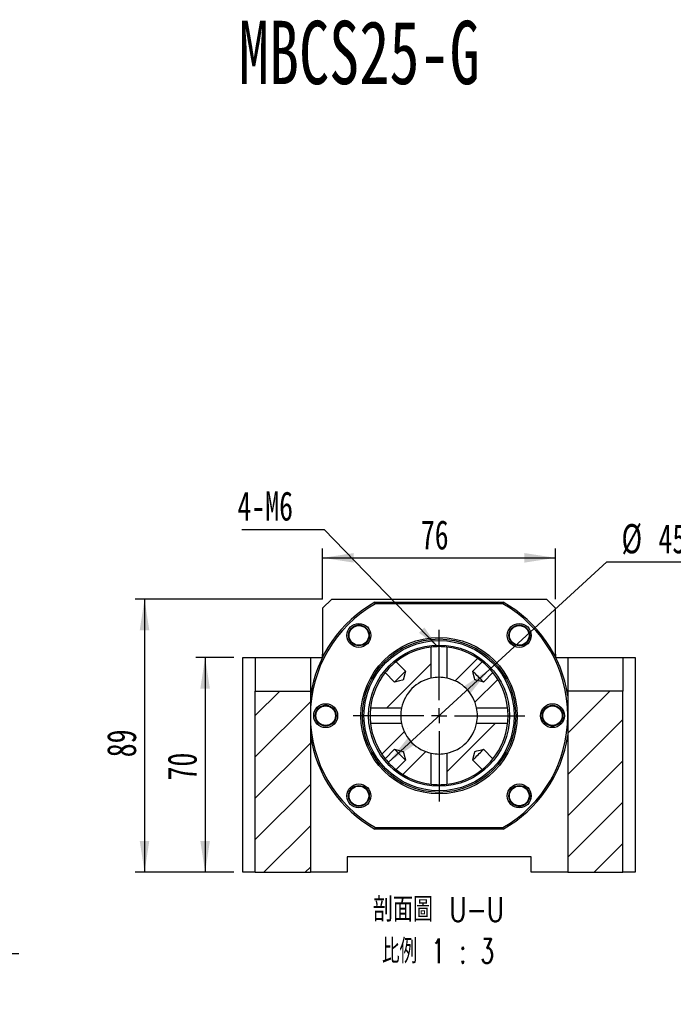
# Model space of a CAD drawing. Header units: millimetres. Extents: x 23 to 279, y 9 to 201.
# Tile 3 of 5: x 104 to 175, y 94 to 201. Entities that reach past the tile are written whole.
import ezdxf

# ---------------------------------------------------------------- set-up
doc = ezdxf.new("R2010")
doc.units = ezdxf.units.MM
doc.layers.add('圖層0', color=7, linetype='Continuous')
doc.styles.add('SLDTEXTSTYLE0', font='TXT', dxfattribs={"width": 0.7})
doc.styles.add('SLDTEXTSTYLE3', font='TXT', dxfattribs={"width": 0.7, "bigfont": 'bigfont'})
doc.styles.add('SLDTEXTSTYLE4', font='TXT', dxfattribs={"width": 0.75, "bigfont": 'bigfont'})
doc.styles.add('SLDTEXTSTYLE5', font='TXT', dxfattribs={"width": 0.65625, "bigfont": 'bigfont'})
doc.dimstyles.new('SLDDIMSTYLE2', dxfattribs={"dimtxt": 0.18, "dimasz": 2.5, "dimexe": 0, "dimexo": 0.0625, "dimgap": 0, "dimtad": 0, "dimtih": 1, "dimtoh": 1, "dimdec": 0, "dimrnd": 1e-09, "dimzin": 0, "dimdsep": 46, "dimtxsty": 'Standard', "dimsah": 1, "dimcen": 0.09, "dimadec": 0, "dimazin": 0, "dimtfac": 2.5, "dimtdec": 0, "dimtofl": 0, "dimtmove": 0, "dimatfit": 3, "dimfxl": 0, "dimfrac": 2, "dimtolj": 1, "dimtzin": 0, "dimarcsym": 0})
doc.dimstyles.new('SLDDIMSTYLE3', dxfattribs={"dimtxt": 3.389974, "dimasz": 2.5, "dimexe": 0, "dimexo": 0.0625, "dimgap": 0.847493, "dimtad": 1, "dimlfac": 3, "dimrnd": 1e-09, "dimzin": 12, "dimdsep": 46, "dimtxsty": 'SLDTEXTSTYLE0', "dimsah": 1, "dimcen": 0.09, "dimadec": 0, "dimazin": 3, "dimtfac": 1, "dimtofl": 0, "dimtmove": 0, "dimatfit": 3, "dimfxl": 0, "dimfrac": 2, "dimtolj": 1, "dimtzin": 12, "dimarcsym": 0})
doc.dimstyles.new('SLDDIMSTYLE4', dxfattribs={"dimtxt": 3.389974, "dimasz": 2.5, "dimexe": 0, "dimexo": 0.0625, "dimgap": 0.847493, "dimtad": 0, "dimtih": 1, "dimtoh": 1, "dimlfac": 3, "dimrnd": 1e-09, "dimzin": 12, "dimdsep": 46, "dimtxsty": 'SLDTEXTSTYLE0', "dimsah": 1, "dimcen": 0, "dimadec": 0, "dimazin": 3, "dimtfac": 1, "dimtofl": 0, "dimtmove": 0, "dimatfit": 3, "dimfxl": 0, "dimfrac": 2, "dimtolj": 1, "dimtzin": 12, "dimarcsym": 0})
doc.dimstyles.new('SLDDIMSTYLE5', dxfattribs={"dimtxt": 3.389974, "dimasz": 2.5, "dimexe": 0, "dimexo": 0.0625, "dimgap": 0.847493, "dimtad": 0, "dimtih": 1, "dimtoh": 1, "dimlfac": 3, "dimrnd": 1e-09, "dimzin": 12, "dimdsep": 46, "dimtxsty": 'SLDTEXTSTYLE0', "dimsah": 1, "dimcen": 0, "dimadec": 0, "dimazin": 3, "dimtfac": 1, "dimtmove": 0, "dimatfit": 3, "dimfxl": 0, "dimfrac": 2, "dimtolj": 1, "dimtzin": 12, "dimarcsym": 0})

# ---------------------------------------------------------------- blocks, each defined once
blk = doc.blocks.new('SW_SYMBOL_HOLE_SPOT')
at = {"layer": '圖層0', "color": 0}
for p, q in [((0, 875), (0, 75)), ((1600, 75), (1600, 875)), ((0, 75), (1600, 75))]:
    blk.add_line(p, q, dxfattribs=at)
blk = doc.blocks.new('_D_5')
at = {"layer": '圖層0'}
for p, q in [((74.37, 136.26), (74.37, 99.57)), ((74.37, 99.57), (104.21, 99.57))]:
    blk.add_line(p, q, dxfattribs=at)
blk.add_solid([(74.37, 136.26), (73.85, 132.87), (74.9, 132.87)], dxfattribs=at)
at = {"layer": '圖層0', "xscale": 0.003964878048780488, "yscale": 0.003964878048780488, "zscale": 0.003964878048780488}
blk.add_blockref('SW_SYMBOL_HOLE_SPOT', (84.5, 99.96), dxfattribs=at)
at = {"layer": '圖層0', "char_height": 3.175, "attachment_point": 1}
for s, insert, style in [('14\\M+18AAE\\M+19153\\M+18AD1\\M+190FA', (83.3, 107.89), 'SLDTEXTSTYLE3'), ('4-', (75.96, 107.89), 'SLDTEXTSTYLE0'), ('%%c', (79.28, 107.89), 'SLDTEXTSTYLE0'), ('20', (91.7, 103.66), 'SLDTEXTSTYLE0')]:
    blk.add_mtext(s, dxfattribs=dict(at, insert=insert, style=style))
blk = doc.blocks.new('_D_8')
at = {"layer": '圖層0', "color": 7}
for p, q in [((127.57, 131.74), (123.46, 131.74)), ((124.46, 131.74), (124.46, 108.41)), ((127.57, 108.41), (123.46, 108.41))]:
    blk.add_line(p, q, dxfattribs=at)
for points in [[(124.46, 131.74), (123.94, 128.35), (124.98, 128.35)], [(124.46, 108.41), (124.98, 111.8), (123.94, 111.8)]]:
    blk.add_solid(points, dxfattribs=at)
at = {"layer": '圖層0', "color": 7, "insert": (120.37, 118.37), "char_height": 3.175, "attachment_point": 1, "rotation": 90, "style": 'SLDTEXTSTYLE0'}
blk.add_mtext('70', dxfattribs=at)
blk = doc.blocks.new('_D_9')
at = {"layer": '圖層0', "color": 7}
for p, q in [((137.24, 138.08), (116.87, 138.08)), ((117.87, 138.08), (117.87, 108.41)), ((127.57, 108.41), (116.87, 108.41))]:
    blk.add_line(p, q, dxfattribs=at)
for points in [[(117.87, 138.08), (117.35, 134.69), (118.39, 134.69)], [(117.87, 108.41), (118.39, 111.8), (117.35, 111.8)]]:
    blk.add_solid(points, dxfattribs=at)
at = {"layer": '圖層0', "color": 7, "insert": (113.78, 120.89), "char_height": 3.175, "attachment_point": 1, "rotation": 90, "style": 'SLDTEXTSTYLE0'}
blk.add_mtext('89', dxfattribs=at)
blk = doc.blocks.new('_D_10')
at = {"layer": '圖層0', "color": 7}
for p, q in [((137.24, 138.08), (137.24, 143.56)), ((162.57, 138.08), (162.57, 143.56)), ((137.24, 142.56), (162.57, 142.56))]:
    blk.add_line(p, q, dxfattribs=at)
for points in [[(137.24, 142.56), (140.63, 142.04), (140.63, 143.08)], [(162.57, 142.56), (159.18, 143.08), (159.18, 142.04)]]:
    blk.add_solid(points, dxfattribs=at)
at = {"layer": '圖層0', "color": 7, "insert": (147.92, 146.65), "char_height": 3.175, "attachment_point": 1, "style": 'SLDTEXTSTYLE0'}
blk.add_mtext('76', dxfattribs=at)
blk = doc.blocks.new('_D_11')
at = {"layer": '圖層0', "color": 7}
for p, q in [((155.43, 130.48), (168.15, 142.14)), ((168.15, 142.14), (177.74, 142.14)), ((144.38, 120.34), (155.43, 130.48))]:
    blk.add_line(p, q, dxfattribs=at)
for points in [[(155.43, 130.48), (152.58, 128.57), (153.29, 127.8)], [(144.38, 120.34), (147.23, 122.25), (146.52, 123.02)]]:
    blk.add_solid(points, dxfattribs=at)
at = {"layer": '圖層0', "color": 7, "char_height": 3.175, "attachment_point": 1, "style": 'SLDTEXTSTYLE0'}
for s, insert in [('%%c', (169.74, 146.23)), ('45', (173.76, 146.23))]:
    blk.add_mtext(s, dxfattribs=dict(at, insert=insert))
blk = doc.blocks.new('SW_NOTE_1')
at = {"layer": '圖層0', "color": 0, "char_height": 2.6458, "attachment_point": 2}
for s, insert, style in [('\\M+19655\\M+196CA\\M+19AA4 U-U', (8.6, 3.41), 'SLDTEXTSTYLE4'), ('\\M+194E4\\M+197E1 1 : 3', (8.56, -1.12), 'SLDTEXTSTYLE5')]:
    blk.add_mtext(s, dxfattribs=dict(at, insert=insert, style=style))
blk = doc.blocks.new('SW_NOTE_2')
at = {"layer": '圖層0', "color": 0}
blk.add_line((-8.96, 0), (0, 0), dxfattribs=at)
at = {"layer": '圖層0', "color": 0, "insert": (-9.43, 4.14), "char_height": 3.175, "attachment_point": 1, "style": 'SLDTEXTSTYLE0'}
blk.add_mtext('4-M6', dxfattribs=at)
blk = doc.blocks.new('SW_CENTERMARKSYMBOL_6')
at = {"layer": '圖層0', "color": 0}
for p, q in [((0, 1.67), (0, 9.33)), ((-1.67, 0), (-9.33, 0)), ((0, 0), (-0.83, 0)), ((0, 0), (0, 0.83)), ((0, 0), (0, -0.83)), ((0, 0), (0.83, 0)), ((1.67, 0), (9.33, 0)), ((0, -1.67), (0, -9.33))]:
    blk.add_line(p, q, dxfattribs=at)

msp = doc.modelspace()

# ---------------------------------------------------------------- hatches: boundary and pattern name
at = {"layer": '圖層0', "linetype": 'Continuous', "lineweight": 18}
h = msp.add_hatch(dxfattribs=at)
h.set_pattern_fill('ANSI31', color=256, style=0)
edge = h.paths.add_edge_path(flags=0)
edge.add_line((145.223, 131.2712), (146.2509, 130.2434))
edge.add_spline(control_points=[(146.2509, 130.2434), (146.2279, 130.1513), (146.2049, 130.0591), (146.182, 129.967), (146.1365, 129.7849), (146.0914, 129.6026), (146.0453, 129.4206), (146.0373, 129.3889), (146.0302, 129.357), (146.0202, 129.326), (146.0182, 129.3197), (146.0161, 129.3132), (146.0121, 129.308), (146.0106, 129.306), (146.0087, 129.3043), (146.0067, 129.3029), (146.0017, 129.2996), (145.9959, 129.2976), (145.9903, 129.2958), (145.9637, 129.2871), (145.9364, 129.281), (145.9093, 129.2741), (145.8012, 129.2466), (145.6929, 129.2198), (145.5846, 129.1927), (145.4139, 129.1501), (145.2432, 129.1076), (145.0725, 129.065)], knot_values=[0.00893562, 0.00893562, 0.00893562, 0.00893562, 0.00978998, 0.00978998, 0.00978998, 0.01147986, 0.01147986, 0.01147986, 0.01177344, 0.01177344, 0.01177344, 0.0118331, 0.0118331, 0.0118331, 0.01185509, 0.01185509, 0.01185509, 0.01190845, 0.01190845, 0.01190845, 0.01215816, 0.01215816, 0.01215816, 0.01315553, 0.01315553, 0.01315553, 0.01472794, 0.01472794, 0.01472794, 0.01472794], weights=[1, 1, 1, 1, 1, 1, 1, 1, 1, 1, 1, 1, 1, 1, 1, 1, 1, 1, 1, 1, 1, 1, 1, 1, 1, 1, 1, 1], degree=3, periodic=0)
edge.add_line((145.0725, 129.065), (144.0447, 130.0928))
edge.add_arc((149.9043, 125.4115), 7.5, 141.378563, 173.493288)
edge.add_line((142.4526, 126.2614), (145.8253, 126.2614))
edge.add_arc((149.9043, 125.4115), 4.1667, 101.76952, 168.23048, ccw=False)
edge.add_line((149.0544, 129.4906), (149.0544, 132.8632))
edge.add_arc((149.9043, 125.4115), 7.5, 96.506712, 128.621437)
h = msp.add_hatch(dxfattribs=at)
h.set_pattern_fill('ANSI31', color=256, style=0)
edge = h.paths.add_edge_path(flags=0)
edge.add_line((155.764, 130.0928), (154.7362, 129.065))
edge.add_spline(control_points=[(154.7362, 129.065), (154.6784, 129.0794), (154.6207, 129.0938), (154.563, 129.1082), (154.4389, 129.1391), (154.3149, 129.1701), (154.1909, 129.201), (154.1267, 129.217), (154.0626, 129.233), (153.9985, 129.2491), (153.9654, 129.2574), (153.9322, 129.2657), (153.8991, 129.2741), (153.8819, 129.2785), (153.8647, 129.2829), (153.8476, 129.2874), (153.8386, 129.2898), (153.8297, 129.2922), (153.8208, 129.295), (153.816, 129.2965), (153.8111, 129.2981), (153.8066, 129.3003), (153.8038, 129.3016), (153.8011, 129.3032), (153.7989, 129.3053), (153.7967, 129.3075), (153.795, 129.3101), (153.7936, 129.3128), (153.7883, 129.3232), (153.7857, 129.3348), (153.7826, 129.346), (153.7705, 129.3904), (153.7596, 129.4351), (153.7484, 129.4797), (153.7036, 129.6582), (153.6592, 129.8367), (153.6147, 130.0153), (153.5957, 130.0913), (153.5767, 130.1673), (153.5578, 130.2434)], knot_values=[0.00166253, 0.00166253, 0.00166253, 0.00166253, 0.00219802, 0.00219802, 0.00219802, 0.00334855, 0.00334855, 0.00334855, 0.0039433, 0.0039433, 0.0039433, 0.00425095, 0.00425095, 0.00425095, 0.00441047, 0.00441047, 0.00441047, 0.00449395, 0.00449395, 0.00449395, 0.00453958, 0.00453958, 0.00453958, 0.0045672, 0.0045672, 0.0045672, 0.00459512, 0.00459512, 0.00459512, 0.0047007, 0.0047007, 0.0047007, 0.00511775, 0.00511775, 0.00511775, 0.00678571, 0.00678571, 0.00678571, 0.00749604, 0.00749604, 0.00749604, 0.00749604], weights=[1, 1, 1, 1, 1, 1, 1, 1, 1, 1, 1, 1, 1, 1, 1, 1, 1, 1, 1, 1, 1, 1, 1, 1, 1, 1, 1, 1, 1, 1, 1, 1, 1, 1, 1, 1, 1, 1, 1, 1], degree=3, periodic=0)
edge.add_line((153.5578, 130.2434), (154.5856, 131.2712))
edge.add_arc((149.9043, 125.4115), 7.5, 51.378563, 83.493288)
edge.add_line((150.7542, 132.8632), (150.7542, 129.4906))
edge.add_arc((149.9043, 125.4115), 4.1667, 11.76952, 78.23048, ccw=False)
edge.add_line((153.9834, 126.2614), (157.356, 126.2614))
edge.add_arc((149.9043, 125.4115), 7.5, 6.506712, 38.621437)
h = msp.add_hatch(dxfattribs=at)
h.set_pattern_fill('ANSI31', color=256, style=0)
h.paths.add_polyline_path([(129.9043, 128.0782), (129.9043, 108.4115), (135.9043, 108.4115), (135.9043, 128.0782)], flags=0)
h = msp.add_hatch(dxfattribs=at)
h.set_pattern_fill('ANSI31', color=256, style=0)
h.paths.add_polyline_path([(169.9043, 128.0782), (163.9043, 128.0782), (163.9043, 108.4115), (169.9043, 108.4115)], flags=0)
h = msp.add_hatch(dxfattribs=at)
h.set_pattern_fill('ANSI31', color=256, style=0)
edge = h.paths.add_edge_path(flags=0)
edge.add_spline(control_points=[(145.0725, 121.7581), (145.1485, 121.7391), (145.2246, 121.7202), (145.3006, 121.7012), (145.4791, 121.6567), (145.6577, 121.6122), (145.8362, 121.5674), (145.8808, 121.5562), (145.9255, 121.5454), (145.9699, 121.5333), (145.9811, 121.5302), (145.9927, 121.5276), (146.003, 121.5223), (146.0058, 121.5209), (146.0084, 121.5192), (146.0105, 121.5169), (146.0126, 121.5147), (146.0142, 121.512), (146.0156, 121.5093), (146.0178, 121.5047), (146.0193, 121.4999), (146.0209, 121.4951), (146.0236, 121.4862), (146.026, 121.4772), (146.0284, 121.4683), (146.033, 121.4511), (146.0374, 121.434), (146.0417, 121.4168), (146.0501, 121.3837), (146.0585, 121.3505), (146.0668, 121.3173), (146.0828, 121.2532), (146.0988, 121.1891), (146.1148, 121.125), (146.1458, 121.001), (146.1767, 120.8769), (146.2077, 120.7529), (146.2221, 120.6952), (146.2365, 120.6374), (146.2509, 120.5797)], knot_values=[0.00591885, 0.00591885, 0.00591885, 0.00591885, 0.0066241, 0.0066241, 0.0066241, 0.00828012, 0.00828012, 0.00828012, 0.00869419, 0.00869419, 0.00869419, 0.00879902, 0.00879902, 0.00879902, 0.00882674, 0.00882674, 0.00882674, 0.00885416, 0.00885416, 0.00885416, 0.00889946, 0.00889946, 0.00889946, 0.00898235, 0.00898235, 0.00898235, 0.00914073, 0.00914073, 0.00914073, 0.00944618, 0.00944618, 0.00944618, 0.01003668, 0.01003668, 0.01003668, 0.01117897, 0.01117897, 0.01117897, 0.01171063, 0.01171063, 0.01171063, 0.01171063], weights=[1, 1, 1, 1, 1, 1, 1, 1, 1, 1, 1, 1, 1, 1, 1, 1, 1, 1, 1, 1, 1, 1, 1, 1, 1, 1, 1, 1, 1, 1, 1, 1, 1, 1, 1, 1, 1, 1, 1, 1], degree=3, periodic=0)
edge.add_line((146.2509, 120.5797), (145.223, 119.5519))
edge.add_arc((149.9043, 125.4115), 7.5, 231.378563, 263.493288)
edge.add_line((149.0544, 117.9599), (149.0544, 121.3325))
edge.add_arc((149.9043, 125.4115), 4.1667, 191.76952, 258.23048, ccw=False)
edge.add_line((145.8253, 124.5616), (142.4526, 124.5616))
edge.add_arc((149.9043, 125.4115), 7.5, 186.506712, 218.621437)
edge.add_line((144.0447, 120.7303), (145.0725, 121.7581))
h = msp.add_hatch(dxfattribs=at)
h.set_pattern_fill('ANSI31', color=256, style=0)
edge = h.paths.add_edge_path(flags=0)
edge.add_arc((149.9043, 125.4115), 7.5, 276.506712, 308.621437)
edge.add_line((154.5856, 119.5519), (153.5578, 120.5797))
edge.add_spline(control_points=[(153.5578, 120.5797), (153.5767, 120.6558), (153.5957, 120.7318), (153.6147, 120.8078), (153.6592, 120.9863), (153.7036, 121.1649), (153.7484, 121.3434), (153.7596, 121.388), (153.7705, 121.4327), (153.7826, 121.4771), (153.7857, 121.4883), (153.7883, 121.4999), (153.7936, 121.5102), (153.795, 121.513), (153.7967, 121.5156), (153.7989, 121.5177), (153.8011, 121.5198), (153.8038, 121.5215), (153.8066, 121.5228), (153.8111, 121.525), (153.816, 121.5266), (153.8208, 121.5281), (153.8297, 121.5308), (153.8386, 121.5332), (153.8476, 121.5356), (153.8647, 121.5402), (153.8819, 121.5446), (153.8991, 121.5489), (153.9322, 121.5574), (153.9654, 121.5657), (153.9985, 121.574), (154.0626, 121.59), (154.1267, 121.606), (154.1909, 121.622), (154.3149, 121.653), (154.4389, 121.684), (154.563, 121.7149), (154.6207, 121.7293), (154.6784, 121.7437), (154.7362, 121.7581)], knot_values=[0.00591885, 0.00591885, 0.00591885, 0.00591885, 0.0066241, 0.0066241, 0.0066241, 0.00828012, 0.00828012, 0.00828012, 0.00869419, 0.00869419, 0.00869419, 0.00879902, 0.00879902, 0.00879902, 0.00882674, 0.00882674, 0.00882674, 0.00885416, 0.00885416, 0.00885416, 0.00889946, 0.00889946, 0.00889946, 0.00898235, 0.00898235, 0.00898235, 0.00914073, 0.00914073, 0.00914073, 0.00944618, 0.00944618, 0.00944618, 0.01003668, 0.01003668, 0.01003668, 0.01117897, 0.01117897, 0.01117897, 0.01171063, 0.01171063, 0.01171063, 0.01171063], weights=[1, 1, 1, 1, 1, 1, 1, 1, 1, 1, 1, 1, 1, 1, 1, 1, 1, 1, 1, 1, 1, 1, 1, 1, 1, 1, 1, 1, 1, 1, 1, 1, 1, 1, 1, 1, 1, 1, 1, 1], degree=3, periodic=0)
edge.add_line((154.7362, 121.7581), (155.764, 120.7303))
edge.add_arc((149.9043, 125.4115), 7.5, 321.378563, 353.493288)
edge.add_line((157.356, 124.5616), (153.9834, 124.5616))
edge.add_arc((149.9043, 125.4115), 4.1667, 281.76952, 348.23048, ccw=False)
edge.add_line((150.7542, 121.3325), (150.7542, 117.9599))

# ---------------------------------------------------------------- linework, layer by layer
at = {"color": 7, "linetype": 'Continuous', "lineweight": 25}
for p, q in [((138.2377, 138.0782), (137.2377, 137.0782)), ((138.2377, 138.0782), (161.571, 138.0782)), ((162.571, 137.0782), (161.571, 138.0782)), ((137.2377, 137.0782), (137.2377, 132.0782)), ((142.9342, 137.7449), (156.8745, 137.7449)), ((156.8305, 137.5782), (142.9781, 137.5782)), ((162.571, 132.0782), (162.571, 137.0782)), ((140.2323, 134.7007), (140.3579, 134.8988)), ((159.1935, 135.0835), (159.3565, 134.9802)), ((149.0544, 129.4906), (149.0544, 132.8632)), ((150.7542, 132.8632), (150.7542, 129.4906)), ((128.571, 108.4115), (128.571, 131.7449)), ((128.571, 131.7449), (129.9043, 131.7449)), ((129.9043, 131.7449), (135.9043, 131.7449)), ((129.9043, 131.7449), (129.9043, 128.0782)), ((135.9043, 131.7449), (135.9043, 128.0782)), ((135.9043, 131.7449), (137.2322, 131.7449)), ((137.2377, 131.7558), (137.2377, 132.0782)), ((137.2377, 132.0782), (137.4043, 132.0782)), ((162.4043, 132.0782), (162.571, 132.0782)), ((162.571, 132.0782), (162.571, 131.7558)), ((162.5765, 131.7449), (163.9043, 131.7449)), ((163.9043, 131.7449), (169.9043, 131.7449)), ((163.9043, 131.7449), (163.9043, 128.0782)), ((169.9043, 131.7449), (169.9043, 128.0782)), ((169.9043, 131.7449), (171.2377, 131.7449)), ((171.2377, 131.7449), (171.2377, 108.4115)), ((145.223, 131.2712), (146.2509, 130.2434)), ((153.5578, 130.2434), (154.5856, 131.2712)), ((145.0725, 129.065), (144.0447, 130.0928)), ((155.764, 130.0928), (154.7362, 129.065)), ((129.9043, 128.0782), (135.9043, 128.0782)), ((129.9043, 108.4115), (129.9043, 128.0782)), ((135.9043, 128.0782), (135.9043, 108.4115)), ((163.9043, 128.0782), (163.9043, 108.4115)), ((169.9043, 128.0782), (163.9043, 128.0782)), ((169.9043, 108.4115), (169.9043, 128.0782)), ((142.4526, 126.2614), (145.8253, 126.2614)), ((153.9834, 126.2614), (157.356, 126.2614)), ((136.4968, 125.1408), (136.4458, 125.3681)), ((163.3119, 125.6822), (163.3501, 125.512)), ((145.8253, 124.5616), (142.4526, 124.5616)), ((157.356, 124.5616), (153.9834, 124.5616)), ((144.0447, 120.7303), (145.0725, 121.7581)), ((149.0544, 117.9599), (149.0544, 121.3325)), ((150.7542, 121.3325), (150.7542, 117.9599)), ((154.7362, 121.7581), (155.764, 120.7303)), ((146.2509, 120.5797), (145.223, 119.5519)), ((154.5856, 119.5519), (153.5578, 120.5797)), ((140.6152, 115.7396), (140.4841, 115.8226)), ((159.5763, 116.1224), (159.4912, 115.9881)), ((156.8745, 113.0782), (142.9342, 113.0782)), ((142.9781, 113.2449), (156.8305, 113.2449)), ((159.9043, 110.0782), (139.9043, 110.0782)), ((139.9043, 110.0782), (139.9043, 108.4115)), ((159.9043, 108.4115), (159.9043, 110.0782)), ((129.9043, 108.4115), (128.571, 108.4115)), ((129.9043, 108.4115), (135.9043, 108.4115)), ((139.9043, 108.4115), (135.9043, 108.4115)), ((163.9043, 108.4115), (159.9043, 108.4115)), ((163.9043, 108.4115), (169.9043, 108.4115)), ((171.2377, 108.4115), (169.9043, 108.4115))]:
    msp.add_line(p, q, dxfattribs=at)
at = {"color": 7, "linetype": 'Continuous', "lineweight": 25, "flags": 128}
for points in [[(146.2509, 130.2434), (146.2343, 130.2268), (146.1897, 130.1821), (146.119, 130.1115), (146.0259, 130.0184), (145.9149, 129.9074), (145.7915, 129.784), (145.6617, 129.6542), (145.5319, 129.5244), (145.4084, 129.4009), (145.2974, 129.2899), (145.2043, 129.1968), (145.1337, 129.1262), (145.089, 129.0815), (145.0725, 129.065)], [(146.2509, 130.2434), (146.182, 129.967), (146.0453, 129.4206), (146.0202, 129.326), (146.0121, 129.308), (146.0067, 129.3029), (145.9903, 129.2958), (145.9093, 129.2741), (145.5846, 129.1927), (145.0725, 129.065)], [(154.7362, 129.065), (154.7196, 129.0815), (154.6749, 129.1262), (154.6043, 129.1968), (154.5112, 129.2899), (154.4002, 129.4009), (154.2768, 129.5244), (154.147, 129.6542), (154.0172, 129.784), (153.8937, 129.9074), (153.7827, 130.0184), (153.6896, 130.1115), (153.619, 130.1821), (153.5743, 130.2268), (153.5578, 130.2434)], [(154.7362, 129.065), (154.563, 129.1082), (154.1909, 129.201), (153.9985, 129.2491), (153.8991, 129.2741), (153.8476, 129.2874), (153.8208, 129.295), (153.8066, 129.3003), (153.7989, 129.3053), (153.7936, 129.3128), (153.7826, 129.346), (153.7484, 129.4797), (153.6147, 130.0153), (153.5578, 130.2434)], [(145.0725, 121.7581), (145.089, 121.7415), (145.1337, 121.6969), (145.2043, 121.6262), (145.2974, 121.5332), (145.4084, 121.4222), (145.5319, 121.2987), (145.6617, 121.1689), (145.7915, 121.0391), (145.9149, 120.9156), (146.0259, 120.8046), (146.119, 120.7116), (146.1897, 120.6409), (146.2343, 120.5963), (146.2509, 120.5797)], [(145.0725, 121.7581), (145.3006, 121.7012), (145.8362, 121.5674), (145.9699, 121.5333), (146.003, 121.5223), (146.0105, 121.5169), (146.0156, 121.5093), (146.0209, 121.4951), (146.0284, 121.4683), (146.0417, 121.4168), (146.0668, 121.3173), (146.1148, 121.125), (146.2077, 120.7529), (146.2509, 120.5797)], [(153.5578, 120.5797), (153.5743, 120.5963), (153.619, 120.6409), (153.6896, 120.7116), (153.7827, 120.8046), (153.8937, 120.9156), (154.0172, 121.0391), (154.147, 121.1689), (154.2768, 121.2987), (154.4002, 121.4222), (154.5112, 121.5332), (154.6043, 121.6262), (154.6749, 121.6969), (154.7196, 121.7415), (154.7362, 121.7581)], [(153.5578, 120.5797), (153.6147, 120.8078), (153.7484, 121.3434), (153.7826, 121.4771), (153.7936, 121.5102), (153.7989, 121.5177), (153.8066, 121.5228), (153.8208, 121.5281), (153.8476, 121.5356), (153.8991, 121.5489), (153.9985, 121.574), (154.1909, 121.622), (154.563, 121.7149), (154.7362, 121.7581)]]:
    msp.add_lwpolyline(points, dxfattribs=at)
at = {"color": 7, "linetype": 'Continuous', "lineweight": 25}
for centre, radius in [((141.1833, 134.1325), 1.3), ((141.1833, 134.1325), 1.1333), ((141.1833, 134.1325), 1.0667), ((158.6253, 134.1325), 1.3), ((158.6253, 134.1325), 1.1333), ((158.6253, 134.1325), 1.0667), ((149.9043, 125.4115), 8.5), ((149.9043, 125.4115), 8.3333), ((149.9043, 125.4115), 8.1667), ((149.9043, 125.4115), 7.6667), ((137.571, 125.4115), 1.3), ((137.571, 125.4115), 1.1333), ((137.571, 125.4115), 1.0667), ((162.2377, 125.4115), 1.3), ((162.2377, 125.4115), 1.1333), ((162.2377, 125.4115), 1.0667), ((141.1833, 116.6906), 1.3), ((141.1833, 116.6906), 1.1333), ((141.1833, 116.6906), 1.0667), ((158.6253, 116.6906), 1.3), ((158.6253, 116.6906), 1.1333), ((158.6253, 116.6906), 1.0667)]:
    msp.add_circle(centre, radius, dxfattribs=at)
for centre, radius, start, end in [((149.9043, 125.4115), 14.1667, 119.472932, 171.202589), ((149.9043, 125.4115), 14, 119.651845, 240.348155), ((149.9043, 125.4115), 14, 299.651845, 60.348155), ((149.9043, 125.4115), 14.1667, 8.797411, 60.527068), ((149.9043, 125.4115), 7.5, 96.506712, 128.621437), ((149.9043, 125.4114), 7.5001, 83.493373, 96.506627), ((149.9043, 125.4115), 7.5, 51.378563, 83.493288), ((149.9044, 125.4115), 7.5, 128.621465, 141.378535), ((149.9043, 125.4115), 7.5, 38.621465, 51.378535), ((149.9043, 125.4115), 7.5, 141.378563, 173.493288), ((149.9043, 125.4115), 4.1667, 101.76952, 168.23048), ((149.9043, 125.4116), 4.1667, 78.230444, 101.769556), ((149.9043, 125.4115), 4.1667, 11.76952, 78.23048), ((149.9043, 125.4115), 7.5, 6.506712, 38.621437), ((149.9044, 125.4115), 7.5001, 173.493334, 186.506666), ((149.9043, 125.4115), 4.1667, 168.230462, 191.769538), ((149.9043, 125.4115), 4.1667, 348.230444, 11.769556), ((149.9042, 125.4115), 7.5001, 353.493373, 6.506627), ((149.9043, 125.4115), 7.5, 186.506712, 218.621437), ((149.9043, 125.4115), 4.1667, 191.76952, 258.23048), ((149.9043, 125.4115), 4.1667, 281.76952, 348.23048), ((149.9043, 125.4115), 7.5, 321.378563, 353.493288), ((149.9043, 125.4115), 14.1667, 188.797411, 240.527068), ((149.9043, 125.4115), 14.1667, 299.472932, 351.202589), ((149.9043, 125.4115), 4.1667, 258.230444, 281.769556), ((149.9044, 125.4116), 7.5, 218.621465, 231.378535), ((149.9043, 125.4116), 7.5, 308.621465, 321.378535), ((149.9043, 125.4115), 7.5, 231.378563, 263.493288), ((149.9043, 125.4115), 7.5, 276.506712, 308.621437), ((149.9043, 125.4116), 7.5001, 263.493373, 276.506627)]:
    msp.add_arc(centre, radius, start, end, dxfattribs=at)
for points in [[(142.9781, 137.5782), (142.9634, 137.6338), (142.9488, 137.6893), (142.9342, 137.7449)], [(156.8745, 137.7449), (156.8599, 137.6893), (156.8452, 137.6338), (156.8305, 137.5782)], [(142.9781, 113.2449), (142.9634, 113.1893), (142.9488, 113.1338), (142.9342, 113.0782)], [(156.8745, 113.0782), (156.8599, 113.1338), (156.8452, 113.1893), (156.8305, 113.2449)]]:
    msp.add_open_spline(points, degree=3, dxfattribs=at)
for points, knots in [([(141.7515, 135.0835), (141.6265, 135.1582), (141.4874, 135.2077), (141.1999, 135.2497), (141.0519, 135.242), (140.7706, 135.1707), (140.6364, 135.1065), (140.4062, 134.935), (140.307, 134.8257), (140.2323, 134.7007)], [0, 0, 0, 0, 0.25, 0.25, 0.5, 0.5, 0.75, 0.75, 1, 1, 1, 1]), ([(142.294, 134.3429), (142.2704, 134.4365), (142.2155, 134.6539), (142.013, 134.9123), (141.8291, 135.0327), (141.7515, 135.0835)], [0, 0, 0, 0, 0.30393208, 0.70641918, 1, 1, 1, 1]), ([(159.5763, 133.5644), (159.651, 133.6894), (159.7004, 133.8285), (159.7425, 134.116), (159.7348, 134.2639), (159.6635, 134.5453), (159.5993, 134.6794), (159.4278, 134.9096), (159.3185, 135.0088), (159.1935, 135.0835)], [0, 0, 0, 0, 0.25, 0.25, 0.5, 0.5, 0.75, 0.75, 1, 1, 1, 1]), ([(158.893, 133.0401), (158.9668, 133.0593), (159.1641, 133.1106), (159.4049, 133.3034), (159.5255, 133.4869), (159.5763, 133.5644)], [0, 0, 0, 0, 0.25676142, 0.686523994, 1, 1, 1, 1]), ([(137.3003, 126.4858), (137.1591, 126.4502), (137.0257, 126.3868), (136.7928, 126.2132), (136.6935, 126.1032), (136.545, 125.8538), (136.4955, 125.7136), (136.4541, 125.4294), (136.4612, 125.282), (136.4968, 125.1408)], [0, 0, 0, 0, 0.25, 0.25, 0.5, 0.5, 0.75, 0.75, 1, 1, 1, 1]), ([(137.9084, 126.4839), (137.797, 126.5082), (137.5939, 126.5526), (137.3917, 126.5066), (137.3003, 126.4858)], [0, 0, 0, 0, 0.54795835, 1, 1, 1, 1]), ([(162.5084, 124.3373), (162.6496, 124.3729), (162.7829, 124.4363), (163.0159, 124.6099), (163.1151, 124.7199), (163.2637, 124.9693), (163.3131, 125.1095), (163.3546, 125.3936), (163.3475, 125.541), (163.3119, 125.6822)], [0, 0, 0, 0, 0.25, 0.25, 0.5, 0.5, 0.75, 0.75, 1, 1, 1, 1]), ([(161.972, 124.3293), (162.0594, 124.311), (162.2386, 124.2735), (162.417, 124.3157), (162.5084, 124.3373)], [0, 0, 0, 0, 0.4875984, 1, 1, 1, 1]), ([(140.6811, 117.7007), (140.5788, 117.6353), (140.3971, 117.5194), (140.2824, 117.3379), (140.2323, 117.2587)], [0, 0, 0, 0, 0.56356366, 1, 1, 1, 1]), ([(140.2323, 117.2587), (140.1577, 117.1337), (140.1082, 116.9946), (140.0662, 116.7071), (140.0738, 116.5591), (140.1451, 116.2778), (140.2093, 116.1436), (140.3809, 115.9134), (140.4902, 115.8142), (140.6152, 115.7396)], [0, 0, 0, 0, 0.25, 0.25, 0.5, 0.5, 0.75, 0.75, 1, 1, 1, 1]), ([(157.5559, 116.3505), (157.5692, 116.3015), (157.6162, 116.1297), (157.797, 115.9113), (157.98, 115.7905), (158.0571, 115.7396)], [0, 0, 0, 0, 0.18703488, 0.65711541, 1, 1, 1, 1]), ([(158.0571, 115.7396), (158.1821, 115.6649), (158.3213, 115.6154), (158.6087, 115.5734), (158.7567, 115.581), (159.0381, 115.6523), (159.1722, 115.7165), (159.4024, 115.8881), (159.5016, 115.9974), (159.5763, 116.1224)], [0, 0, 0, 0, 0.25, 0.25, 0.5, 0.5, 0.75, 0.75, 1, 1, 1, 1])]:
    msp.add_open_spline(points, degree=3, knots=knots, dxfattribs=at)

# ---------------------------------------------------------------- block references
at = {"layer": '圖層0', "color": 7}
for name, p in [('SW_NOTE_2', (137.4061, 145.6388)), ('SW_CENTERMARKSYMBOL_6', (149.9043, 125.4115))]:
    msp.add_blockref(name, p, dxfattribs=at)
at = {"layer": '圖層0'}
msp.add_blockref('SW_NOTE_1', (141.2319, 102.2688), dxfattribs=at)

# ---------------------------------------------------------------- texts
at = {"layer": '圖層0', "color": 7, "insert": (128.1227, 200.913), "char_height": 6.87917, "attachment_point": 1, "style": 'SLDTEXTSTYLE0'}
msp.add_mtext('MBCS25-G', dxfattribs=at)

# ---------------------------------------------------------------- dimensions: what is measured, and where the dimension line sits
at = {"layer": '圖層0', "color": 7}
dim = msp.add_linear_dim(base=(162.571, 142.5605), p1=(137.2377, 137.0782), p2=(162.571, 137.0782), dimstyle='SLDDIMSTYLE3', dxfattribs=at)
dim.commit()
dim.dimension.update_dxf_attribs({"geometry": '_D_10', "text_midpoint": (149.9043, 142.5605), "dimtype": 160})
dim = msp.add_diameter_dim_2p(p1=(155.4329, 130.4796), p2=(144.3758, 120.3435), dimstyle='SLDDIMSTYLE5', dxfattribs=at)
dim.commit()
dim.dimension.update_dxf_attribs({"geometry": '_D_11', "text_midpoint": (173.7384, 144.6771), "dimtype": 163})
at = {"layer": '圖層0'}
dim = msp.add_diameter_dim_2p(p1=(74.3743, 142.9258), p2=(74.3743, 136.2592), text='4-%%c14完全貫穿\\P{\\fGDT;v}<>', dimstyle='SLDDIMSTYLE4', override={"dimpost": '<>'}, dxfattribs=at)
dim.commit()
dim.dimension.update_dxf_attribs({"geometry": '_D_5', "text_midpoint": (90.0846, 103.799), "dimtype": 163})
at = {"layer": '圖層0', "color": 7}
for base, p1, picture, middle in [((117.8733, 108.4115), (138.2377, 138.0782), '_D_9', (117.8733, 122.8731)), ((124.4604, 108.4115), (128.571, 131.7449), '_D_8', (124.4604, 120.3566))]:
    dim = msp.add_linear_dim(base=base, p1=p1, p2=(128.571, 108.4115), angle=90, dimstyle='SLDDIMSTYLE3', dxfattribs=at)
    dim.commit()
    dim.dimension.update_dxf_attribs({"geometry": picture, "text_midpoint": middle, "dimtype": 160})

# ---------------------------------------------------------------- leaders
msp.add_leader([(149.7505, 132.91), (137.4061, 145.6388)], dimstyle='SLDDIMSTYLE2', dxfattribs=at)

doc.saveas('drawing.dxf')
